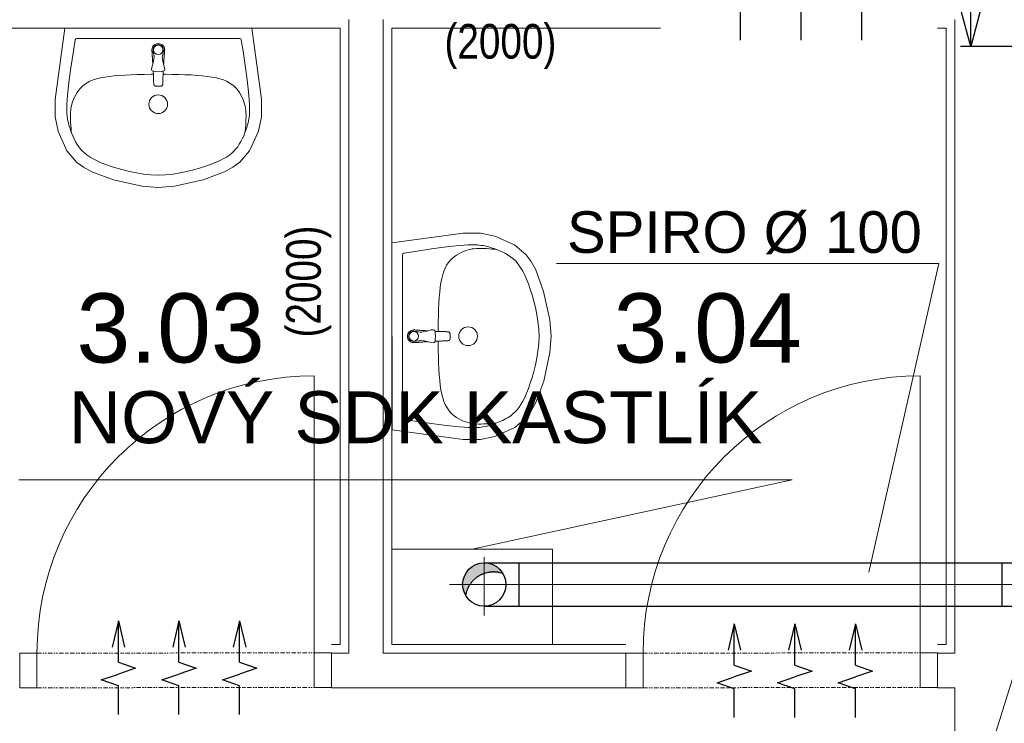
# Model space of a CAD drawing. Header units: millimetres. Extents: x 918337 to 1269480, y -257156 to -67477.
# Tile 82 of 114: x 1152580 to 1155423, y -192124 to -190092. Entities that reach past the tile are written whole.
import ezdxf

# ---------------------------------------------------------------- set-up
doc = ezdxf.new("R2010")
doc.units = ezdxf.units.MM
for name, pattern in [('ACAD_ISO10W100', [18.5, 12, -3, 0.5, -3]), ('DĚLICÍ2', [15.875, 6.35, -3.175, 0, -3.175, 0, -3.175]), ('ČÁRKOVANÁ', [19.05, 12.7, -6.35])]:
    doc.linetypes.add(name, pattern=pattern)
doc.layers.get('0').update_dxf_attribs({"color": 8, "lineweight": 9})
for name, color, linetype, lineweight in [('1VZT - LEGENDY', 7, 'Continuous', 13), ('1VZT-POTRUBI', 4, 'Continuous', 30), ('1VZT-ČERCHOVANÁ', 7, 'ACAD_ISO10W100', 9), ('LEGENDY', 7, 'Continuous', 9), ('St_plocha_místnosti', 3, 'Continuous', 18)]:
    doc.layers.add(name, color=color, linetype=linetype, lineweight=lineweight)
doc.layers.add('1VZT-vytápění', color=1, linetype='Continuous')
doc.styles.add('Andy', font='arial.ttf')
doc.styles.get("Standard").update_dxf_attribs({"font": 'arial.ttf'})
doc.dimstyles.new('ISO-25', dxfattribs={"dimtxt": 2.5, "dimasz": 2.5, "dimexe": 1.25, "dimexo": 0.625, "dimtad": 1, "dimtxsty": 'Standard', "dimcen": 2.5, "dimadec": 0, "dimazin": 0, "dimtfac": 1, "dimtmove": 0, "dimatfit": 3, "dimfxl": 1, "dimarcsym": 0})

# ---------------------------------------------------------------- blocks, each defined once
blk = doc.blocks.new('fegevdfvdfv')
at = {"layer": '1VZT-vytápění'}
for p, q in [((-286977.9, 271465.6), (-286995.9, 271389.6)), ((-286977.9, 271465.6), (-286959.9, 271389.6)), ((-286977.9, 271346.2), (-286977.9, 271465.6)), ((-286803, 271465.6), (-286821, 271389.6)), ((-286803, 271465.6), (-286785, 271389.6)), ((-286803, 271346.2), (-286803, 271465.6)), ((-286628.1, 271465.6), (-286646.1, 271389.6)), ((-286628.1, 271465.6), (-286610, 271389.6)), ((-286628.1, 271346.2), (-286628.1, 271465.6)), ((-286977.9, 271346.2), (-286928.2, 271329.2)), ((-286928.2, 271329.2), (-286977.9, 271312.2)), ((-286803, 271346.2), (-286753.3, 271329.2)), ((-286753.3, 271329.2), (-286803, 271312.2)), ((-286628.1, 271346.2), (-286578.4, 271329.2)), ((-286578.4, 271329.2), (-286628.1, 271312.2)), ((-287027.6, 271295.1), (-286977.9, 271312.2)), ((-286977.9, 271278.1), (-287027.6, 271295.1)), ((-286852.7, 271295.1), (-286803, 271312.2)), ((-286803, 271278.1), (-286852.7, 271295.1)), ((-286677.7, 271295.1), (-286628.1, 271312.2)), ((-286628.1, 271278.1), (-286677.7, 271295.1)), ((-286977.9, 271195.6), (-286977.9, 271278.1)), ((-286803, 271195.6), (-286803, 271278.1)), ((-286628.1, 271195.6), (-286628.1, 271278.1))]:
    blk.add_line(p, q, dxfattribs=at)
blk = doc.blocks.new('_Open30')
at = {"color": 0, "linetype": 'ByBlock', "lineweight": -2}
for p, q in [((-1, 0.268), (0, 0)), ((0, 0), (-1, -0.268)), ((0, 0), (-1, 0))]:
    blk.add_line(p, q, dxfattribs=at)
blk = doc.blocks.new('*D834')
at = {"layer": '1VZT - LEGENDY', "color": 0, "lineweight": -2, "ltscale": 0.1, "transparency": 16777216}
for p, q in [((1155462, -189581), (1155295.8, -189581)), ((1155325.8, -189701), (1155325.8, -190049.2)), ((1155462, -190169.2), (1155295.8, -190169.2))]:
    blk.add_line(p, q, dxfattribs=at)
at = {"layer": 'Defpoints', "color": 0, "ltscale": 0.1, "transparency": 16777216}
for p in [(1155492, -189581), (1155325.8, -190169.2), (1155492, -190169.2)]:
    blk.add_point(p, dxfattribs=at)
at = {"layer": '1VZT - LEGENDY', "color": 0, "lineweight": -2, "ltscale": 0.1, "transparency": 16777216, "xscale": 120, "yscale": 120, "zscale": 120}
for p, rotation in [((1155325.8, -189581), 90), ((1155325.8, -190169.2), 270)]:
    blk.add_blockref('_Open30', p, dxfattribs=dict(at, rotation=rotation))
at = {"layer": '1VZT - LEGENDY', "color": 0, "ltscale": 0.1, "transparency": 16777216, "insert": (1155234.5, -189875.1), "char_height": 120, "attachment_point": 5, "rotation": 90}
blk.add_mtext('600', dxfattribs=at)
blk = doc.blocks.new('AXASXASXSAXA')
at = {"color": 8, "ltscale": 2}
for p, q in [((1163447.1, -224486.5), (1163447.1, -226316.5)), ((1163547.1, -224486.5), (1163547.1, -226316.5)), ((1165197.1, -224486.5), (1165197.1, -226316.5)), ((1163447.1, -226316.5), (1163397.1, -226316.5)), ((1163397.1, -226316.5), (1163397.1, -226416.5)), ((1164247.1, -226316.5), (1163547.1, -226316.5)), ((1164247.1, -226316.5), (1164247.1, -226416.5)), ((1165197.1, -226316.5), (1165147.1, -226316.5)), ((1165147.1, -226316.5), (1165147.1, -226416.5)), ((1164247.1, -226416.5), (1163397.1, -226416.5)), ((1165197.1, -226416.5), (1165147.1, -226416.5)), ((1165197.1, -226416.5), (1165197.1, -226591.5))]:
    blk.add_line(p, q, dxfattribs=at)
at = {"color": 8, "ltscale": 1.5}
for p, q in [((1163422.1, -224511.5), (1162372.1, -224511.5)), ((1163422.1, -226291.5), (1163422.1, -224511.5)), ((1164347.1, -224511.5), (1163572.1, -224511.5)), ((1163572.1, -224511.5), (1163572.1, -226291.5)), ((1165172.1, -224511.5), (1165147.1, -224511.5)), ((1165172.1, -226291.5), (1165172.1, -224511.5)), ((1163397.1, -226291.5), (1163422.1, -226291.5)), ((1163572.1, -226291.5), (1164247.1, -226291.5)), ((1165147.1, -226291.5), (1165172.1, -226291.5))]:
    blk.add_line(p, q, dxfattribs=at)
at = {"color": 8}
for p, q in [((1162627.1, -224511.6), (1162599.3, -224717.4)), ((1162627.1, -224511.6), (1163167.1, -224511.5)), ((1163167.1, -224511.5), (1163195, -224717.3)), ((1162657.2, -224545.8), (1162652.1, -224578.7)), ((1162662.2, -224541.6), (1163132.1, -224541.5)), ((1163137.1, -224545.7), (1163142.2, -224578.6)), ((1162652.1, -224578.7), (1162645.1, -224626)), ((1162878.9, -224573.2), (1162879, -224575.5)), ((1162879, -224575.5), (1162879.1, -224577.4)), ((1162879.1, -224577.4), (1162879.1, -224579.1)), ((1162880.3, -224566.9), (1162880.3, -224566.9)), ((1162882.1, -224575.1), (1162882.9, -224582.1)), ((1162884.3, -224561.4), (1162884.3, -224561.4)), ((1162890.1, -224557.8), (1162890.1, -224557.8)), ((1162897.1, -224556.5), (1162897.1, -224556.5)), ((1162904.2, -224557.8), (1162904.2, -224557.8)), ((1162910, -224561.4), (1162910, -224561.4)), ((1162912.1, -224575.1), (1162911.4, -224582.1)), ((1162914, -224566.9), (1162914, -224566.9)), ((1162915.3, -224575.5), (1162915.2, -224577.4)), ((1162915.2, -224577.4), (1162915.2, -224579.1)), ((1162915.4, -224573.2), (1162915.3, -224575.5)), ((1163142.2, -224578.6), (1163149.2, -224625.9)), ((1162879.1, -224579.1), (1162879.2, -224580.5)), ((1162879.2, -224580.5), (1162879.3, -224581.8)), ((1162879.3, -224581.8), (1162879.3, -224583)), ((1162879.3, -224583), (1162879.4, -224584)), ((1162879.4, -224584), (1162879.5, -224585.1)), ((1162879.5, -224585.1), (1162879.5, -224586.1)), ((1162879.5, -224586.1), (1162879.6, -224587.2)), ((1162879.6, -224587.2), (1162879.7, -224588.3)), ((1162879.7, -224588.3), (1162879.8, -224589.5)), ((1162879.8, -224589.5), (1162879.8, -224590.8)), ((1162879.8, -224590.8), (1162879.9, -224592.1)), ((1162879.9, -224592.1), (1162880.1, -224593.6)), ((1162880.1, -224593.6), (1162880.2, -224595)), ((1162880.2, -224595), (1162880.3, -224596.5)), ((1162880.3, -224596.5), (1162880.4, -224598)), ((1162880.4, -224598), (1162880.5, -224599.5)), ((1162880.5, -224599.5), (1162880.6, -224601.1)), ((1162880.6, -224601.1), (1162880.7, -224602.7)), ((1162880.7, -224602.7), (1162880.8, -224604.4)), ((1162880.8, -224604.4), (1162880.9, -224606.3)), ((1162880.9, -224606.3), (1162881, -224608.4)), ((1162884.7, -224601.9), (1162882.5, -224612)), ((1162882.9, -224582.1), (1162884.1, -224588)), ((1162884.1, -224588), (1162885.1, -224592.4)), ((1162885.5, -224596.5), (1162884.7, -224601.9)), ((1162885.1, -224592.4), (1162885.5, -224596.5)), ((1162909.2, -224592.4), (1162908.8, -224596.5)), ((1162908.8, -224596.5), (1162909.6, -224601.9)), ((1162910.2, -224588), (1162909.2, -224592.4)), ((1162909.6, -224601.9), (1162911.8, -224612)), ((1162911.4, -224582.1), (1162910.2, -224588)), ((1162913.4, -224606.3), (1162913.3, -224608.4)), ((1162913.5, -224604.4), (1162913.4, -224606.3)), ((1162913.6, -224602.7), (1162913.5, -224604.4)), ((1162913.7, -224601.1), (1162913.6, -224602.7)), ((1162913.8, -224599.5), (1162913.7, -224601.1)), ((1162913.9, -224598), (1162913.8, -224599.5)), ((1162914, -224596.5), (1162913.9, -224598)), ((1162914.2, -224595), (1162914, -224596.5)), ((1162914.3, -224593.6), (1162914.2, -224595)), ((1162914.4, -224592.1), (1162914.3, -224593.6)), ((1162914.5, -224590.8), (1162914.4, -224592.1)), ((1162914.6, -224589.5), (1162914.5, -224590.8)), ((1162914.7, -224587.2), (1162914.6, -224588.3)), ((1162914.6, -224588.3), (1162914.6, -224589.5)), ((1162914.8, -224586.1), (1162914.7, -224587.2)), ((1162914.9, -224585.1), (1162914.8, -224586.1)), ((1162915, -224582.9), (1162914.9, -224584)), ((1162914.9, -224584), (1162914.9, -224585.1)), ((1162915.1, -224581.8), (1162915, -224582.9)), ((1162915.2, -224579.1), (1162915.1, -224580.5)), ((1162915.1, -224580.5), (1162915.1, -224581.8)), ((1162645.1, -224626), (1162640.3, -224661.5)), ((1162879, -224625.1), (1162878.1, -224631.7)), ((1162878.1, -224631.7), (1162879.1, -224634)), ((1162882.5, -224612), (1162879, -224625.1)), ((1162879.1, -224634), (1162880.6, -224635)), ((1162880.6, -224635), (1162884.5, -224636.2)), ((1162881, -224608.4), (1162881.2, -224610.7)), ((1162881.2, -224610.7), (1162881.4, -224613.3)), ((1162881.4, -224613.3), (1162881.5, -224615.6)), ((1162913.8, -224635), (1162909.8, -224636.2)), ((1162911.8, -224612), (1162915.3, -224625.1)), ((1162912.9, -224613.2), (1162912.8, -224615.6)), ((1162913.1, -224610.7), (1162912.9, -224613.2)), ((1162913.3, -224608.4), (1162913.1, -224610.7)), ((1162915.2, -224634), (1162913.8, -224635)), ((1162916.2, -224631.7), (1162915.2, -224634)), ((1162915.3, -224625.1), (1162916.2, -224631.7)), ((1163149.2, -224625.9), (1163154.1, -224661.3)), ((1162640.3, -224661.5), (1162637.2, -224687.3)), ((1162709.1, -224661.5), (1162700.1, -224665.2)), ((1162719.2, -224658.2), (1162709.1, -224661.5)), ((1162730.4, -224655.4), (1162719.2, -224658.2)), ((1162742.6, -224653), (1162730.4, -224655.4)), ((1162755.8, -224651.1), (1162742.6, -224653)), ((1162770.2, -224649.4), (1162755.8, -224651.1)), ((1162785.5, -224648.1), (1162770.2, -224649.4)), ((1162802, -224647.1), (1162785.5, -224648.1)), ((1162819.4, -224646.3), (1162802, -224647.1)), ((1162837.7, -224645.7), (1162819.4, -224646.3)), ((1162856.8, -224645.3), (1162837.7, -224645.7)), ((1162876.7, -224645.1), (1162856.8, -224645.3)), ((1162883.2, -224645), (1162876.7, -224645.1)), ((1162882.8, -224635.8), (1162882.9, -224639)), ((1162882.9, -224639), (1162883.1, -224642.6)), ((1162883.1, -224642.6), (1162883.3, -224646.2)), ((1162883.3, -224646.2), (1162883.4, -224649.7)), ((1162883.4, -224649.7), (1162883.5, -224653.2)), ((1162883.5, -224653.2), (1162883.6, -224656.5)), ((1162883.6, -224656.5), (1162883.7, -224659.6)), ((1162883.7, -224659.6), (1162883.7, -224662.5)), ((1162883.7, -224662.5), (1162883.8, -224665)), ((1162884.5, -224636.2), (1162888.2, -224636.8)), ((1162888.2, -224636.8), (1162897.2, -224637.5)), ((1162906.1, -224636.7), (1162897.2, -224637.5)), ((1162909.8, -224636.2), (1162906.1, -224636.7)), ((1162910.6, -224662.5), (1162910.5, -224665)), ((1162910.7, -224659.6), (1162910.6, -224662.5)), ((1162910.8, -224656.5), (1162910.7, -224659.6)), ((1162910.9, -224653.2), (1162910.8, -224656.5)), ((1162911, -224649.7), (1162910.9, -224653.2)), ((1162911.1, -224646.2), (1162911, -224649.7)), ((1162911.2, -224642.6), (1162911.1, -224646.2)), ((1162911.1, -224645), (1162917.7, -224645.1)), ((1162911.4, -224639), (1162911.2, -224642.6)), ((1162911.6, -224635.8), (1162911.4, -224639)), ((1162917.7, -224645.1), (1162937.5, -224645.3)), ((1162937.5, -224645.3), (1162956.7, -224645.6)), ((1162956.7, -224645.6), (1162975, -224646.2)), ((1162975, -224646.2), (1162992.4, -224647)), ((1162992.4, -224647), (1163008.8, -224648.1)), ((1163008.8, -224648.1), (1163024.2, -224649.4)), ((1163024.2, -224649.4), (1163038.5, -224651)), ((1163038.5, -224651), (1163051.8, -224653)), ((1163051.8, -224653), (1163064, -224655.3)), ((1163064, -224655.3), (1163075.1, -224658.1)), ((1163075.1, -224658.1), (1163085.2, -224661.4)), ((1163085.2, -224661.4), (1163094.3, -224665.2)), ((1163154.1, -224661.3), (1163157.2, -224687.1)), ((1162637.2, -224687.3), (1162635.3, -224705.9)), ((1162667.5, -224691.3), (1162663, -224697.7)), ((1162672.6, -224685.2), (1162667.5, -224691.3)), ((1162678.3, -224679.5), (1162672.6, -224685.2)), ((1162684.7, -224674.3), (1162678.3, -224679.5)), ((1162692, -224669.5), (1162684.7, -224674.3)), ((1162700.1, -224665.2), (1162692, -224669.5)), ((1162883.8, -224665), (1162883.9, -224667.1)), ((1162883.9, -224667.1), (1162883.9, -224668.8)), ((1162883.9, -224668.8), (1162884, -224670.3)), ((1162884, -224670.3), (1162884.1, -224671.5)), ((1162884.1, -224671.5), (1162884.2, -224672.5)), ((1162884.2, -224672.5), (1162884.3, -224673.3)), ((1162884.3, -224673.3), (1162884.4, -224674.1)), ((1162884.4, -224674.1), (1162884.5, -224674.7)), ((1162884.5, -224674.7), (1162884.7, -224675.3)), ((1162884.7, -224675.3), (1162884.8, -224675.8)), ((1162884.8, -224675.8), (1162885, -224676.2)), ((1162885, -224676.2), (1162885.2, -224676.6)), ((1162885.2, -224676.6), (1162885.4, -224677)), ((1162885.4, -224677), (1162885.7, -224677.4)), ((1162885.7, -224677.4), (1162886.1, -224677.7)), ((1162886.1, -224677.7), (1162886.5, -224678)), ((1162886.5, -224678), (1162886.9, -224678.3)), ((1162886.9, -224678.3), (1162887.5, -224678.5)), ((1162887.5, -224678.5), (1162888.2, -224678.7)), ((1162888.2, -224678.7), (1162889.1, -224678.9)), ((1162889.1, -224678.9), (1162890.5, -224679.1)), ((1162890.5, -224679.1), (1162892.4, -224679.2)), ((1162892.4, -224679.2), (1162894.9, -224679.3)), ((1162894.9, -224679.3), (1162897.2, -224679.3)), ((1162899.4, -224679.3), (1162897.2, -224679.3)), ((1162902, -224679.2), (1162899.4, -224679.3)), ((1162903.9, -224679.1), (1162902, -224679.2)), ((1162905.2, -224678.9), (1162903.9, -224679.1)), ((1162906.2, -224678.7), (1162905.2, -224678.9)), ((1162906.9, -224678.5), (1162906.2, -224678.7)), ((1162907.4, -224678.3), (1162906.9, -224678.5)), ((1162907.9, -224678), (1162907.4, -224678.3)), ((1162908.3, -224677.7), (1162907.9, -224678)), ((1162908.6, -224677.4), (1162908.3, -224677.7)), ((1162908.9, -224677), (1162908.6, -224677.4)), ((1162909.1, -224676.6), (1162908.9, -224677)), ((1162909.4, -224676.2), (1162909.1, -224676.6)), ((1162909.5, -224675.8), (1162909.4, -224676.2)), ((1162909.7, -224675.3), (1162909.5, -224675.8)), ((1162909.8, -224674.7), (1162909.7, -224675.3)), ((1162910, -224674.1), (1162909.8, -224674.7)), ((1162910.1, -224673.3), (1162910, -224674.1)), ((1162910.2, -224672.5), (1162910.1, -224673.3)), ((1162910.3, -224670.3), (1162910.2, -224671.5)), ((1162910.2, -224671.5), (1162910.2, -224672.5)), ((1162910.4, -224668.8), (1162910.3, -224670.3)), ((1162910.5, -224667.1), (1162910.4, -224668.8)), ((1162910.5, -224665), (1162910.5, -224667.1)), ((1163094.3, -224665.2), (1163102.4, -224669.4)), ((1163102.4, -224669.4), (1163109.6, -224674.2)), ((1163109.6, -224674.2), (1163116, -224679.4)), ((1163116, -224679.4), (1163121.8, -224685.1)), ((1163121.8, -224685.1), (1163126.9, -224691.1)), ((1163126.9, -224691.1), (1163131.4, -224697.6)), ((1163157.2, -224687.1), (1163159, -224705.7)), ((1162599.3, -224717.4), (1162599.3, -224767.6)), ((1162634.2, -224719.8), (1162633.6, -224731.1)), ((1162635.3, -224705.9), (1162634.2, -224719.8)), ((1162652.4, -224718.2), (1162649.9, -224724.9)), ((1162655.4, -224711.4), (1162652.4, -224718.2)), ((1162658.9, -224704.5), (1162655.4, -224711.4)), ((1162663, -224697.7), (1162658.9, -224704.5)), ((1163131.4, -224697.6), (1163135.4, -224704.4)), ((1163135.4, -224704.4), (1163139, -224711.2)), ((1163139, -224711.2), (1163142, -224718.1)), ((1163142, -224718.1), (1163144.5, -224724.8)), ((1163159, -224705.7), (1163160.1, -224719.7)), ((1163160.1, -224719.7), (1163160.8, -224730.9)), ((1163195, -224717.3), (1163195.1, -224767.4)), ((1162633.2, -224740.2), (1162633.1, -224747.5)), ((1162633.1, -224747.5), (1162633.3, -224753.6)), ((1162633.6, -224731.1), (1162633.2, -224740.2)), ((1162644.4, -224748.8), (1162643.9, -224754.7)), ((1162645.2, -224743), (1162644.4, -224748.8)), ((1162646.3, -224737.3), (1162645.2, -224743)), ((1162647.9, -224731.3), (1162646.3, -224737.3)), ((1162649.9, -224724.9), (1162647.9, -224731.3)), ((1163144.5, -224724.8), (1163146.5, -224731.2)), ((1163146.5, -224731.2), (1163148.1, -224737.1)), ((1163148.1, -224737.1), (1163149.2, -224742.9)), ((1163149.2, -224742.9), (1163150, -224748.6)), ((1163150, -224748.6), (1163150.5, -224754.6)), ((1163160.8, -224730.9), (1163161.1, -224740.1)), ((1163161.1, -224740.1), (1163161.2, -224747.4)), ((1163161.2, -224747.4), (1163161.1, -224753.4)), ((1162599.3, -224767.6), (1162608.1, -224809)), ((1162633.3, -224753.6), (1162633.6, -224758.8)), ((1162633.6, -224758.8), (1162634.1, -224763.9)), ((1162634.1, -224763.9), (1162634.7, -224768.9)), ((1162634.7, -224768.9), (1162635.5, -224774.1)), ((1162635.5, -224774.1), (1162636.5, -224779.4)), ((1162643.9, -224754.7), (1162643.7, -224761.1)), ((1162643.7, -224761.1), (1162643.7, -224768.1)), ((1162643.7, -224768.1), (1162643.9, -224775.9)), ((1162643.9, -224775.9), (1162644.2, -224784.1)), ((1163150.5, -224775.7), (1163150.2, -224784)), ((1163150.5, -224754.6), (1163150.7, -224760.9)), ((1163150.7, -224768), (1163150.5, -224775.7)), ((1163150.7, -224760.9), (1163150.7, -224768)), ((1163158.9, -224774), (1163157.9, -224779.3)), ((1163159.7, -224768.8), (1163158.9, -224774)), ((1163160.3, -224763.7), (1163159.7, -224768.8)), ((1163160.8, -224758.7), (1163160.3, -224763.7)), ((1163161.1, -224753.4), (1163160.8, -224758.7)), ((1163195.1, -224767.4), (1163186.3, -224808.9)), ((1162636.5, -224779.4), (1162637.8, -224785.2)), ((1162637.8, -224785.2), (1162639.4, -224791.5)), ((1162639.4, -224791.5), (1162641.5, -224798.5)), ((1162641.5, -224798.5), (1162644.1, -224806.3)), ((1162644.2, -224784.1), (1162644.7, -224792.5)), ((1162644.7, -224792.5), (1162645.4, -224800.6)), ((1162645.4, -224800.6), (1162646.1, -224808.1)), ((1163150.3, -224806.1), (1163147.3, -224814.4)), ((1163149.1, -224800.5), (1163148.3, -224808)), ((1163149.7, -224792.4), (1163149.1, -224800.5)), ((1163150.2, -224784), (1163149.7, -224792.4)), ((1163152.9, -224798.4), (1163150.3, -224806.1)), ((1163155, -224791.3), (1163152.9, -224798.4)), ((1163156.7, -224785), (1163155, -224791.3)), ((1163157.9, -224779.3), (1163156.7, -224785)), ((1162608.1, -224809), (1162633.4, -224865.9)), ((1162644.1, -224806.3), (1162647.1, -224814.5)), ((1162646.1, -224808.1), (1162647.1, -224814.5)), ((1162647.1, -224814.5), (1162650.6, -224823)), ((1162650.6, -224823), (1162654.4, -224831.4)), ((1162654.4, -224831.4), (1162658.6, -224839.6)), ((1163140, -224831.3), (1163135.8, -224839.5)), ((1163143.9, -224822.9), (1163140, -224831.3)), ((1163147.3, -224814.4), (1163143.9, -224822.9)), ((1163148.3, -224808), (1163147.3, -224814.4)), ((1163186.3, -224808.9), (1163161, -224865.8)), ((1162658.6, -224839.6), (1162663.1, -224847.3)), ((1162663.1, -224847.3), (1162667.8, -224854.3)), ((1162667.8, -224854.3), (1162672.9, -224860.8)), ((1162672.9, -224860.8), (1162678.6, -224866.9)), ((1163121.5, -224860.7), (1163115.9, -224866.8)), ((1163126.6, -224854.2), (1163121.5, -224860.7)), ((1163131.3, -224847.2), (1163126.6, -224854.2)), ((1163135.8, -224839.5), (1163131.3, -224847.2)), ((1162633.4, -224865.9), (1162662, -224899.3)), ((1162678.6, -224866.9), (1162684.8, -224872.7)), ((1162684.8, -224872.7), (1162692, -224878.4)), ((1162692, -224878.4), (1162700.2, -224884)), ((1162700.2, -224884), (1162709.6, -224889.5)), ((1162709.6, -224889.5), (1162720.4, -224894.9)), ((1163084.8, -224889.4), (1163074, -224894.8)), ((1163094.3, -224883.9), (1163084.8, -224889.4)), ((1163102.5, -224878.3), (1163094.3, -224883.9)), ((1163109.6, -224872.6), (1163102.5, -224878.3)), ((1163115.9, -224866.8), (1163109.6, -224872.6)), ((1163161, -224865.8), (1163132.4, -224899.2)), ((1162662, -224899.3), (1162681.5, -224913.6)), ((1162681.5, -224913.6), (1162705.4, -224926.6)), ((1162720.4, -224894.9), (1162732.6, -224900.3)), ((1162732.6, -224900.3), (1162746.3, -224905.6)), ((1162746.3, -224905.6), (1162761.3, -224910.9)), ((1162761.3, -224910.9), (1162777.8, -224916)), ((1162777.8, -224916), (1162795.5, -224921.1)), ((1163016.7, -224916), (1162999, -224921)), ((1163033.2, -224910.8), (1163016.7, -224916)), ((1163048.2, -224905.6), (1163033.2, -224910.8)), ((1163061.8, -224900.2), (1163048.2, -224905.6)), ((1163074, -224894.8), (1163061.8, -224900.2)), ((1163112.9, -224913.5), (1163089, -224926.5)), ((1163132.4, -224899.2), (1163112.9, -224913.5)), ((1162705.4, -224926.6), (1162767.8, -224949.6)), ((1162795.5, -224921.1), (1162814.3, -224925.7)), ((1162814.3, -224925.7), (1162834, -224929.8)), ((1162834, -224929.8), (1162854.5, -224933.1)), ((1162854.5, -224933.1), (1162875.9, -224935.4)), ((1162875.9, -224935.4), (1162899.1, -224936.6)), ((1162918.6, -224935.4), (1162895.4, -224936.6)), ((1162939.9, -224933), (1162918.6, -224935.4)), ((1162960.5, -224929.7), (1162939.9, -224933)), ((1162980.2, -224925.6), (1162960.5, -224929.7)), ((1162999, -224921), (1162980.2, -224925.6)), ((1163089, -224926.5), (1163026.7, -224949.5)), ((1162767.8, -224949.6), (1162849.9, -224967.8)), ((1162849.9, -224967.8), (1162897.2, -224971.5)), ((1162944.6, -224967.7), (1162897.2, -224971.5)), ((1163026.7, -224949.5), (1162944.6, -224967.7)), ((1163572.1, -225131.5), (1163777.9, -225103.6)), ((1163777.9, -225103.6), (1163828, -225103.5)), ((1163828, -225103.5), (1163869.4, -225112.4)), ((1163869.4, -225112.4), (1163926.4, -225137.7)), ((1163572.2, -225671.5), (1163572.1, -225131.5)), ((1163686.5, -225149.5), (1163721.9, -225144.6)), ((1163721.9, -225144.6), (1163747.7, -225141.5)), ((1163747.7, -225141.5), (1163766.3, -225139.6)), ((1163766.3, -225139.6), (1163780.3, -225138.6)), ((1163780.3, -225138.6), (1163791.5, -225137.9)), ((1163791.5, -225137.9), (1163800.7, -225137.5)), ((1163800.7, -225137.5), (1163808, -225137.4)), ((1163808, -225137.4), (1163814, -225137.6)), ((1163814, -225137.6), (1163819.3, -225137.9)), ((1163819.3, -225137.9), (1163824.3, -225138.3)), ((1163824.3, -225138.3), (1163829.4, -225139)), ((1163829.4, -225139), (1163834.5, -225139.7)), ((1163834.5, -225139.7), (1163839.9, -225140.7)), ((1163839.9, -225140.7), (1163845.6, -225142)), ((1163845.6, -225142), (1163851.9, -225143.7)), ((1163851.9, -225143.7), (1163859, -225145.8)), ((1163859, -225145.8), (1163866.7, -225148.3)), ((1163926.4, -225137.7), (1163959.8, -225166.2)), ((1163602.2, -225636.5), (1163602.1, -225166.6)), ((1163606.3, -225161.6), (1163639.2, -225156.5)), ((1163639.2, -225156.5), (1163686.5, -225149.5)), ((1163745.6, -225176.9), (1163751.7, -225171.8)), ((1163751.7, -225171.8), (1163758.2, -225167.3)), ((1163758.2, -225167.3), (1163765, -225163.2)), ((1163765, -225163.2), (1163771.8, -225159.7)), ((1163771.8, -225159.7), (1163778.7, -225156.7)), ((1163778.7, -225156.7), (1163785.4, -225154.2)), ((1163785.4, -225154.2), (1163791.8, -225152.2)), ((1163791.8, -225152.2), (1163797.7, -225150.6)), ((1163797.7, -225150.6), (1163803.5, -225149.5)), ((1163803.5, -225149.5), (1163809.2, -225148.7)), ((1163809.2, -225148.7), (1163815.2, -225148.2)), ((1163815.2, -225148.2), (1163821.5, -225148)), ((1163821.5, -225148), (1163828.6, -225148)), ((1163828.6, -225148), (1163836.3, -225148.2)), ((1163836.3, -225148.2), (1163844.6, -225148.5)), ((1163844.6, -225148.5), (1163853, -225149)), ((1163853, -225149), (1163861.1, -225149.6)), ((1163861.1, -225149.6), (1163868.6, -225150.4)), ((1163866.7, -225148.3), (1163875, -225151.4)), ((1163868.6, -225150.4), (1163875, -225151.4)), ((1163875, -225151.4), (1163883.5, -225154.8)), ((1163883.5, -225154.8), (1163891.9, -225158.7)), ((1163891.9, -225158.7), (1163900.1, -225162.9)), ((1163900.1, -225162.9), (1163907.7, -225167.3)), ((1163907.7, -225167.3), (1163914.8, -225172.1)), ((1163914.8, -225172.1), (1163921.3, -225177.2)), ((1163959.8, -225166.2), (1163974.1, -225185.7)), ((1163725.7, -225204.4), (1163730, -225196.3)), ((1163730, -225196.3), (1163734.8, -225189.1)), ((1163734.8, -225189.1), (1163740, -225182.7)), ((1163740, -225182.7), (1163745.6, -225176.9)), ((1163921.3, -225177.2), (1163927.4, -225182.8)), ((1163927.4, -225182.8), (1163933.2, -225189.1)), ((1163933.2, -225189.1), (1163938.9, -225196.2)), ((1163938.9, -225196.2), (1163944.4, -225204.4)), ((1163974.1, -225185.7), (1163987.1, -225209.7)), ((1163715.9, -225234.7), (1163718.7, -225223.6)), ((1163718.7, -225223.6), (1163722, -225213.5)), ((1163722, -225213.5), (1163725.7, -225204.4)), ((1163944.4, -225204.4), (1163950, -225213.8)), ((1163950, -225213.8), (1163955.4, -225224.6)), ((1163955.4, -225224.6), (1163960.8, -225236.8)), ((1163987.1, -225209.7), (1164010.1, -225272)), ((1163710, -225274.5), (1163711.6, -225260.2)), ((1163711.6, -225260.2), (1163713.6, -225246.9)), ((1163713.6, -225246.9), (1163715.9, -225234.7)), ((1163960.8, -225236.8), (1163966.1, -225250.5)), ((1163966.1, -225250.5), (1163971.4, -225265.5)), ((1163708.6, -225289.9), (1163710, -225274.5)), ((1163971.4, -225265.5), (1163976.6, -225282)), ((1163976.6, -225282), (1163981.6, -225299.7)), ((1164010.1, -225272), (1164028.3, -225354)), ((1163706.8, -225323.7), (1163707.6, -225306.3)), ((1163707.6, -225306.3), (1163708.6, -225289.9)), ((1163981.6, -225299.7), (1163986.2, -225318.5)), ((1163705.9, -225361.1), (1163706.2, -225342)), ((1163706.2, -225342), (1163706.8, -225323.7)), ((1163986.2, -225318.5), (1163990.3, -225338.2)), ((1163990.3, -225338.2), (1163993.6, -225358.7)), ((1163705.7, -225381), (1163705.9, -225361.1)), ((1163993.6, -225358.7), (1163996, -225380.1)), ((1164028.3, -225354), (1164032.1, -225401.4)), ((1163617.1, -225401.5), (1163617.1, -225401.5)), ((1163618.4, -225394.5), (1163618.4, -225394.5)), ((1163622, -225388.6), (1163622, -225388.6)), ((1163627.5, -225384.7), (1163627.5, -225384.7)), ((1163633.8, -225383.3), (1163636.1, -225383.4)), ((1163635.7, -225386.5), (1163642.7, -225387.3)), ((1163636.1, -225383.4), (1163638, -225383.4)), ((1163638, -225383.4), (1163639.7, -225383.5)), ((1163639.7, -225383.5), (1163641.1, -225383.6)), ((1163641.1, -225383.6), (1163642.4, -225383.6)), ((1163642.4, -225383.6), (1163643.5, -225383.7)), ((1163642.7, -225387.3), (1163648.6, -225388.5)), ((1163643.5, -225383.7), (1163644.6, -225383.8)), ((1163644.6, -225383.8), (1163645.7, -225383.8)), ((1163645.7, -225383.8), (1163646.7, -225383.9)), ((1163646.7, -225383.9), (1163647.8, -225384)), ((1163647.8, -225384), (1163648.9, -225384)), ((1163648.6, -225388.5), (1163653, -225389.5)), ((1163648.9, -225384), (1163650.1, -225384.1)), ((1163650.1, -225384.1), (1163651.4, -225384.2)), ((1163651.4, -225384.2), (1163652.7, -225384.3)), ((1163652.7, -225384.3), (1163654.1, -225384.4)), ((1163653, -225389.5), (1163657.1, -225389.8)), ((1163654.1, -225384.4), (1163655.6, -225384.5)), ((1163655.6, -225384.5), (1163657.1, -225384.6)), ((1163657.1, -225384.6), (1163658.6, -225384.7)), ((1163657.1, -225389.8), (1163662.5, -225389.1)), ((1163658.6, -225384.7), (1163660.1, -225384.8)), ((1163660.1, -225384.8), (1163661.6, -225384.9)), ((1163661.6, -225384.9), (1163663.3, -225385)), ((1163662.5, -225389.1), (1163672.6, -225386.9)), ((1163663.3, -225385), (1163665, -225385.1)), ((1163665, -225385.1), (1163666.9, -225385.3)), ((1163666.9, -225385.3), (1163669, -225385.4)), ((1163669, -225385.4), (1163671.3, -225385.6)), ((1163671.3, -225385.6), (1163673.8, -225385.7)), ((1163672.6, -225386.9), (1163685.6, -225383.3)), ((1163673.8, -225385.7), (1163676.2, -225385.9)), ((1163685.6, -225383.3), (1163692.3, -225382.5)), ((1163692.3, -225382.5), (1163694.6, -225383.5)), ((1163694.6, -225383.5), (1163695.6, -225384.9)), ((1163695.6, -225384.9), (1163696.8, -225388.9)), ((1163696.4, -225387.1), (1163699.6, -225387.3)), ((1163696.8, -225388.9), (1163697.3, -225392.6)), ((1163697.3, -225392.6), (1163698, -225401.5)), ((1163697.3, -225410.4), (1163698, -225401.5)), ((1163699.6, -225387.3), (1163703.2, -225387.5)), ((1163703.2, -225387.5), (1163706.8, -225387.6)), ((1163705.6, -225387.6), (1163705.7, -225381)), ((1163706.8, -225387.6), (1163710.3, -225387.7)), ((1163710.3, -225387.7), (1163713.8, -225387.8)), ((1163713.8, -225387.8), (1163717.1, -225387.9)), ((1163717.1, -225387.9), (1163720.2, -225388)), ((1163720.2, -225388), (1163723.1, -225388.1)), ((1163723.1, -225388.1), (1163725.6, -225388.1)), ((1163725.6, -225388.1), (1163727.7, -225388.2)), ((1163727.7, -225388.2), (1163729.4, -225388.3)), ((1163729.4, -225388.3), (1163730.9, -225388.4)), ((1163730.9, -225388.4), (1163732.1, -225388.4)), ((1163732.1, -225388.4), (1163733.1, -225388.5)), ((1163733.1, -225388.5), (1163733.9, -225388.6)), ((1163733.9, -225388.6), (1163734.7, -225388.7)), ((1163734.7, -225388.7), (1163735.3, -225388.8)), ((1163735.3, -225388.8), (1163735.9, -225389)), ((1163735.9, -225389), (1163736.4, -225389.1)), ((1163736.4, -225389.1), (1163736.8, -225389.3)), ((1163736.8, -225389.3), (1163737.2, -225389.5)), ((1163737.2, -225389.5), (1163737.6, -225389.8)), ((1163737.6, -225389.8), (1163738, -225390.1)), ((1163738, -225390.1), (1163738.3, -225390.4)), ((1163738.3, -225390.4), (1163738.6, -225390.8)), ((1163738.6, -225390.8), (1163738.9, -225391.2)), ((1163738.9, -225391.2), (1163739.1, -225391.8)), ((1163739.1, -225391.8), (1163739.3, -225392.5)), ((1163739.3, -225392.5), (1163739.5, -225393.5)), ((1163739.5, -225393.5), (1163739.7, -225394.8)), ((1163739.7, -225394.8), (1163739.8, -225396.7)), ((1163739.8, -225396.7), (1163739.8, -225399.3)), ((1163739.8, -225399.3), (1163739.9, -225401.5)), ((1163739.8, -225403.7), (1163739.9, -225401.5)), ((1163996, -225380.1), (1163997.2, -225403.3)), ((1163996, -225422.8), (1163997.2, -225399.6)), ((1164028.3, -225448.8), (1164032.1, -225401.4)), ((1163618.4, -225408.6), (1163618.4, -225408.6)), ((1163622, -225414.4), (1163622, -225414.4)), ((1163627.5, -225418.4), (1163627.5, -225418.4)), ((1163633.8, -225419.8), (1163636.1, -225419.7)), ((1163635.7, -225416.5), (1163642.7, -225415.8)), ((1163636.1, -225419.7), (1163638, -225419.6)), ((1163638, -225419.6), (1163639.7, -225419.5)), ((1163639.7, -225419.5), (1163641.1, -225419.5)), ((1163641.1, -225419.5), (1163642.4, -225419.4)), ((1163642.4, -225419.4), (1163643.5, -225419.4)), ((1163642.7, -225415.8), (1163648.6, -225414.5)), ((1163643.5, -225419.4), (1163644.6, -225419.3)), ((1163644.6, -225419.3), (1163645.7, -225419.2)), ((1163645.7, -225419.2), (1163646.7, -225419.2)), ((1163646.7, -225419.2), (1163647.8, -225419.1)), ((1163647.8, -225419.1), (1163648.9, -225419)), ((1163648.6, -225414.5), (1163653, -225413.6)), ((1163648.9, -225419), (1163650.1, -225418.9)), ((1163650.1, -225418.9), (1163651.4, -225418.8)), ((1163651.4, -225418.8), (1163652.7, -225418.7)), ((1163652.7, -225418.7), (1163654.2, -225418.6)), ((1163653, -225413.6), (1163657.1, -225413.2)), ((1163654.2, -225418.6), (1163655.6, -225418.5)), ((1163655.6, -225418.5), (1163657.1, -225418.4)), ((1163657.1, -225413.2), (1163662.5, -225413.9)), ((1163657.1, -225418.4), (1163658.6, -225418.3)), ((1163658.6, -225418.3), (1163660.1, -225418.2)), ((1163660.1, -225418.2), (1163661.7, -225418.1)), ((1163661.7, -225418.1), (1163663.3, -225418)), ((1163662.5, -225413.9), (1163672.6, -225416.2)), ((1163663.3, -225418), (1163665, -225417.9)), ((1163665, -225417.9), (1163666.9, -225417.8)), ((1163666.9, -225417.8), (1163669, -225417.6)), ((1163669, -225417.6), (1163671.3, -225417.5)), ((1163671.3, -225417.5), (1163673.9, -225417.3)), ((1163672.6, -225416.2), (1163685.7, -225419.7)), ((1163673.9, -225417.3), (1163676.2, -225417.1)), ((1163685.7, -225419.7), (1163692.3, -225420.6)), ((1163692.3, -225420.6), (1163694.6, -225419.6)), ((1163694.6, -225419.6), (1163695.6, -225418.1)), ((1163695.6, -225418.1), (1163696.8, -225414.1)), ((1163696.4, -225415.9), (1163699.6, -225415.7)), ((1163696.8, -225414.1), (1163697.3, -225410.4)), ((1163699.6, -225415.7), (1163703.2, -225415.6)), ((1163703.2, -225415.6), (1163706.8, -225415.4)), ((1163705.6, -225415.5), (1163705.7, -225422)), ((1163705.7, -225422), (1163705.9, -225441.9)), ((1163706.8, -225415.4), (1163710.3, -225415.3)), ((1163710.3, -225415.3), (1163713.8, -225415.2)), ((1163713.8, -225415.2), (1163717.1, -225415.1)), ((1163717.1, -225415.1), (1163720.2, -225415)), ((1163720.2, -225415), (1163723.1, -225414.9)), ((1163723.1, -225414.9), (1163725.6, -225414.9)), ((1163725.6, -225414.9), (1163727.7, -225414.8)), ((1163727.7, -225414.8), (1163729.4, -225414.7)), ((1163729.4, -225414.7), (1163730.9, -225414.7)), ((1163730.9, -225414.7), (1163732.1, -225414.6)), ((1163732.1, -225414.6), (1163733.1, -225414.5)), ((1163733.1, -225414.5), (1163733.9, -225414.4)), ((1163733.9, -225414.4), (1163734.7, -225414.3)), ((1163734.7, -225414.3), (1163735.3, -225414.2)), ((1163735.3, -225414.2), (1163735.9, -225414)), ((1163735.9, -225414), (1163736.4, -225413.9)), ((1163736.4, -225413.9), (1163736.8, -225413.7)), ((1163736.8, -225413.7), (1163737.2, -225413.5)), ((1163737.2, -225413.5), (1163737.6, -225413.2)), ((1163737.6, -225413.2), (1163738, -225413)), ((1163738, -225413), (1163738.3, -225412.6)), ((1163738.3, -225412.6), (1163738.6, -225412.2)), ((1163738.6, -225412.2), (1163738.9, -225411.8)), ((1163738.9, -225411.8), (1163739.1, -225411.2)), ((1163739.1, -225411.2), (1163739.3, -225410.5)), ((1163739.3, -225410.5), (1163739.5, -225409.6)), ((1163739.5, -225409.6), (1163739.7, -225408.2)), ((1163739.7, -225408.2), (1163739.8, -225406.3)), ((1163739.8, -225406.3), (1163739.8, -225403.7)), ((1163993.6, -225444.2), (1163996, -225422.8)), ((1163705.9, -225441.9), (1163706.3, -225461)), ((1163990.3, -225464.7), (1163993.6, -225444.2)), ((1164010.2, -225530.9), (1164028.3, -225448.8)), ((1163706.3, -225461), (1163706.9, -225479.3)), ((1163706.9, -225479.3), (1163707.7, -225496.7)), ((1163981.6, -225503.2), (1163986.3, -225484.4)), ((1163986.3, -225484.4), (1163990.3, -225464.7)), ((1163707.7, -225496.7), (1163708.7, -225513.1)), ((1163708.7, -225513.1), (1163710, -225528.5)), ((1163976.6, -225520.9), (1163981.6, -225503.2)), ((1163710, -225528.5), (1163711.6, -225542.8)), ((1163711.6, -225542.8), (1163713.6, -225556.1)), ((1163966.2, -225552.4), (1163971.5, -225537.4)), ((1163971.5, -225537.4), (1163976.6, -225520.9)), ((1163987.1, -225593.2), (1164010.2, -225530.9)), ((1163713.6, -225556.1), (1163716, -225568.3)), ((1163716, -225568.3), (1163718.8, -225579.5)), ((1163955.5, -225578.3), (1163960.9, -225566)), ((1163960.9, -225566), (1163966.2, -225552.4)), ((1163718.8, -225579.5), (1163722.1, -225589.5)), ((1163722.1, -225589.5), (1163725.8, -225598.6)), ((1163725.8, -225598.6), (1163730.1, -225606.7)), ((1163939, -225606.7), (1163944.5, -225598.5)), ((1163944.5, -225598.5), (1163950, -225589.1)), ((1163950, -225589.1), (1163955.5, -225578.3)), ((1163974.2, -225617.2), (1163987.1, -225593.2)), ((1163730.1, -225606.7), (1163734.9, -225613.9)), ((1163734.9, -225613.9), (1163740.1, -225620.4)), ((1163740.1, -225620.4), (1163745.8, -225626.1)), ((1163745.8, -225626.1), (1163751.9, -225631.2)), ((1163914.9, -225630.8), (1163921.4, -225625.7)), ((1163921.4, -225625.7), (1163927.5, -225620.1)), ((1163927.5, -225620.1), (1163933.3, -225613.8)), ((1163933.3, -225613.8), (1163939, -225606.7)), ((1163959.9, -225636.7), (1163974.2, -225617.2)), ((1163606.4, -225641.5), (1163639.3, -225646.6)), ((1163639.3, -225646.6), (1163686.6, -225653.6)), ((1163686.6, -225653.6), (1163722, -225658.4)), ((1163722, -225658.4), (1163747.9, -225661.5)), ((1163751.9, -225631.2), (1163758.3, -225635.7)), ((1163758.3, -225635.7), (1163765.1, -225639.8)), ((1163765.1, -225639.8), (1163772, -225643.3)), ((1163772, -225643.3), (1163778.8, -225646.3)), ((1163778.8, -225646.3), (1163785.5, -225648.8)), ((1163785.5, -225648.8), (1163791.9, -225650.8)), ((1163791.9, -225650.8), (1163797.9, -225652.4)), ((1163797.9, -225652.4), (1163803.6, -225653.5)), ((1163803.6, -225653.5), (1163809.4, -225654.3)), ((1163809.4, -225654.3), (1163815.3, -225654.8)), ((1163815.3, -225654.8), (1163821.7, -225655)), ((1163821.7, -225655), (1163828.7, -225654.9)), ((1163828.7, -225654.9), (1163836.5, -225654.8)), ((1163836.5, -225654.8), (1163844.7, -225654.4)), ((1163844.7, -225654.4), (1163853.1, -225654)), ((1163852, -225659.3), (1163859.1, -225657.2)), ((1163853.1, -225654), (1163861.2, -225653.3)), ((1163859.1, -225657.2), (1163866.9, -225654.6)), ((1163861.2, -225653.3), (1163868.7, -225652.5)), ((1163866.9, -225654.6), (1163875.1, -225651.6)), ((1163868.7, -225652.5), (1163875.1, -225651.6)), ((1163875.1, -225651.6), (1163883.6, -225648.1)), ((1163883.6, -225648.1), (1163892, -225644.3)), ((1163892, -225644.3), (1163900.2, -225640.1)), ((1163900.2, -225640.1), (1163907.9, -225635.6)), ((1163907.9, -225635.6), (1163914.9, -225630.8)), ((1163926.5, -225665.2), (1163959.9, -225636.7)), ((1163572.2, -225671.5), (1163778, -225699.3)), ((1163747.9, -225661.5), (1163766.5, -225663.4)), ((1163766.5, -225663.4), (1163780.4, -225664.4)), ((1163780.4, -225664.4), (1163791.7, -225665.1)), ((1163791.7, -225665.1), (1163800.8, -225665.4)), ((1163800.8, -225665.4), (1163808.1, -225665.5)), ((1163808.1, -225665.5), (1163814.2, -225665.4)), ((1163814.2, -225665.4), (1163819.4, -225665.1)), ((1163819.4, -225665.1), (1163824.5, -225664.6)), ((1163824.5, -225664.6), (1163829.5, -225664)), ((1163829.5, -225664), (1163834.7, -225663.2)), ((1163834.7, -225663.2), (1163840, -225662.2)), ((1163840, -225662.2), (1163845.7, -225660.9)), ((1163845.7, -225660.9), (1163852, -225659.3)), ((1163869.6, -225690.6), (1163926.5, -225665.2)), ((1163778, -225699.3), (1163828.2, -225699.4)), ((1163828.2, -225699.4), (1163869.6, -225690.6))]:
    blk.add_line(p, q, dxfattribs=at)
at = {"color": 8, "ltscale": 2}
for points in [[(1163347.1, -226315.7), (1163347.1, -225515.7)], [(1165097.1, -226315.7), (1165097.1, -225515.7)]]:
    blk.add_lwpolyline(points, dxfattribs=at)
for points in [[(1162547.1, -226316.5), (1162497.1, -226316.5), (1162497.1, -226416.5), (1162547.1, -226416.5)], [(1163397.1, -226315.7), (1163347.1, -226315.7), (1163347.1, -226415.7), (1163397.1, -226415.7)], [(1164297.1, -226316.5), (1164247.1, -226316.5), (1164247.1, -226416.5), (1164297.1, -226416.5)], [(1165147.1, -226315.7), (1165097.1, -226315.7), (1165097.1, -226415.7), (1165147.1, -226415.7)]]:
    blk.add_lwpolyline(points, close=True, dxfattribs=at)
at = {"color": 8, "linetype": 'DĚLICÍ2', "ltscale": 2}
for points in [[(1162547.1, -226316.5), (1163347.1, -226315.7)], [(1164297.1, -226316.5), (1165097.1, -226315.7)], [(1162547.1, -226416.5), (1163347.1, -226415.7)], [(1164297.1, -226416.5), (1165097.1, -226415.7)]]:
    blk.add_lwpolyline(points, dxfattribs=at)
at = {"color": 8, "ltscale": 2}
for centre in [(1163347.1, -226315.7), (1165097.1, -226315.7)]:
    blk.add_arc(centre, 800, 90, 180, dxfattribs=at)
at = {"color": 8}
for centre, major_axis, start_param, end_param in [((1162662.2, -224546.6), (-3.54, 3.54), 5.498034, 6.914051), ((1163132.1, -224546.5), (-3.54, -3.54), 2.51122, 3.927237), ((1162894.3, -224573.2), (-10.9, -10.9), -1.209553, -0.785152), ((1162895.7, -224573.8), (-11.9, 11.9), 6.239989, 6.644428), ((1162897.1, -224574.4), (-10.6, 10.6), 3.881371, 7.115283), ((1162897.1, -224574.4), (-9.75, -9.75), -0.785398, 5.497787), ((1162896.6, -224574.8), (-12.9, -12.9), 4.290124, 4.669192), ((1162897.1, -224576.3), (-14, -14), 3.927237, 4.290124), ((1162897.1, -224576.3), (-14, -14), 3.564351, 3.927237), ((1162897.7, -224574.8), (-12.9, -12.9), 3.185282, 3.564351), ((1162898.6, -224573.8), (-11.9, 11.9), 4.351639, 4.756078), ((1162900, -224573.2), (-10.9, -10.9), 2.356441, 2.780842), ((1162897.2, -224731.5), (-19.1, 19.1), 0.785398, 7.068583), ((1163607.1, -225166.6), (3.54, -3.54), 2.51122, 3.927237), ((1163792.1, -225401.5), (-19.1, -19.1), 0.785398, 7.068583), ((1163636.9, -225401.5), (14, -14), 3.564351, 3.927237), ((1163636.9, -225401.5), (14, -14), 3.927237, 4.290124), ((1163635.4, -225400.9), (12.9, -12.9), 3.185282, 3.564351), ((1163635, -225401.5), (-10.6, -10.6), 3.881371, 7.115283), ((1163635, -225401.5), (9.75, -9.75), -0.785398, 5.497787), ((1163634.4, -225400), (-11.9, -11.9), 4.351639, 4.756078), ((1163633.8, -225398.7), (10.9, -10.9), 2.356441, 2.780842), ((1163635.4, -225402.1), (12.9, -12.9), 4.290124, 4.669192), ((1163634.4, -225403), (-11.9, -11.9), 6.239989, 6.644428), ((1163633.8, -225404.4), (10.9, -10.9), -1.209553, -0.785152), ((1163607.2, -225636.5), (-3.54, -3.54), 5.498034, 6.914051)]:
    blk.add_ellipse(centre, major_axis=major_axis, ratio=1, start_param=start_param, end_param=end_param, dxfattribs=at)
at = {"color": 8, "width": 0.8}
blk.add_text('(2000)', height=100, dxfattribs=at).set_placement((1163723.8, -224599.8))
blk.add_text('(2000)', height=100, rotation=90, dxfattribs=at).set_placement((1163366.6, -225405))

msp = doc.modelspace()

# ---------------------------------------------------------------- hatches: boundary and pattern name
at = {"layer": '1VZT - LEGENDY', "ltscale": 0.1}
h = msp.add_hatch(color=4, dxfattribs=at)
h.dxf.hatch_style = 1
h.paths.add_polyline_path([(1153975.2, -191691.7, 0.267928), (1153921.1, -191660.5), (1153921.1, -191691.2, -0.170297)])
h.paths.add_polyline_path([(1153858.6, -191723), (1153879.6, -191723, -0.163983), (1153921.1, -191691.2), (1153921.1, -191660.5, 0.414214)])
h.paths.add_polyline_path([(1153858.6, -191723, 0.131673), (1153867, -191754.2, -0.104219), (1153879.6, -191723)])

# ---------------------------------------------------------------- linework, layer by layer
for p, q in [((1154129.7, -190795.8), (1155233.7, -190795.8)), ((1155233.7, -190795.8), (1155031.4, -191687.2)), ((1154810, -191420.6), (1152576.7, -191420.6)), ((1153886.4, -191621.1), (1154810, -191420.6)), ((1153654.5, -191621.1), (1154118.3, -191621.1)), ((1154118.3, -191621.1), (1154118.3, -191896.1)), ((1155129.8, -193015.5), (1155519.5, -191758.4))]:
    msp.add_line(p, q, dxfattribs=at)
at = {"layer": '1VZT-POTRUBI', "ltscale": 0.1}
for p, q in [((1153921.1, -191660.5), (1155476.5, -191660.5)), ((1154021, -191660.5), (1154021, -191785.5)), ((1155415.8, -191660.5), (1155415.8, -191785.5)), ((1153921.1, -191785.5), (1155476.5, -191785.5))]:
    msp.add_line(p, q, dxfattribs=at)
msp.add_circle((1153921.1, -191723), 62.5, dxfattribs=at)
at = {"layer": '1VZT-POTRUBI', "linetype": 'ČÁRKOVANÁ', "ltscale": 0.1}
msp.add_arc((1153947.5, -191768.6), 81.8, 70.1505, 169.8586, dxfattribs=at)
at = {"layer": '1VZT-ČERCHOVANÁ', "ltscale": 0.1}
for p, q in [((1153921.1, -191812.6), (1153921.1, -191643.4)), ((1154021, -191723), (1155454.5, -191723))]:
    msp.add_line(p, q, dxfattribs=at)
at = {"layer": '1VZT-ČERCHOVANÁ', "color": 7, "ltscale": 0.1}
msp.add_line((1154021.1, -191723), (1153821.1, -191723), dxfattribs=at)

# ---------------------------------------------------------------- block references
msp.add_blockref('AXASXASXSAXA', (-9917.6, 34395.4))
at = {"layer": '1VZT-POTRUBI'}
for p in [(1441639.1, -461347.1), (1439842.5, -463293.7), (1441620.9, -463302.2)]:
    msp.add_blockref('fegevdfvdfv', p, dxfattribs=at)

# ---------------------------------------------------------------- texts
at = {"layer": '1VZT - LEGENDY', "lineweight": 5, "insert": (1152720.9, -191164.8), "char_height": 150, "attachment_point": 1}
msp.add_mtext_dynamic_manual_height_columns('NOVÝ SDK KASTLÍK', width=7941.607, gutter_width=12.5, heights=[0], dxfattribs=at)
at = {"layer": 'LEGENDY', "lineweight": 5, "insert": (1154672.2, -190707.5), "char_height": 120, "attachment_point": 5}
msp.add_mtext_dynamic_manual_height_columns('SPIRO %%C 100', width=1517.357, gutter_width=12.5, heights=[0], dxfattribs=at)
at = {"layer": 'St_plocha_místnosti', "ltscale": 2, "style": 'Andy'}
for s, p in [('3.03', (1152743.4, -191082.1)), ('3.04', (1154294.1, -191082.1))]:
    msp.add_text(s, height=200, dxfattribs=at).set_placement(p)

# ---------------------------------------------------------------- dimensions: what is measured, and where the dimension line sits
at = {"layer": '1VZT - LEGENDY', "ltscale": 0.1}
dim = msp.add_linear_dim(base=(1155325.8, -190169.2), p1=(1155492, -189581), p2=(1155492, -190169.2), angle=90, dimstyle='ISO-25', override={"dimtxt": 120, "dimasz": 120, "dimexe": 30, "dimexo": 30, "dimgap": 30, "dimdec": 0, "dimrnd": 50, "dimblk": 'Open30', "dimtdec": 0, "dimldrblk": 'Open30', "dimfxl": 10}, dxfattribs=at)
dim.commit()
dim.dimension.update_dxf_attribs({"geometry": '*D834', "text_midpoint": (1155234.5, -189875.1)})

doc.saveas('drawing.dxf')
